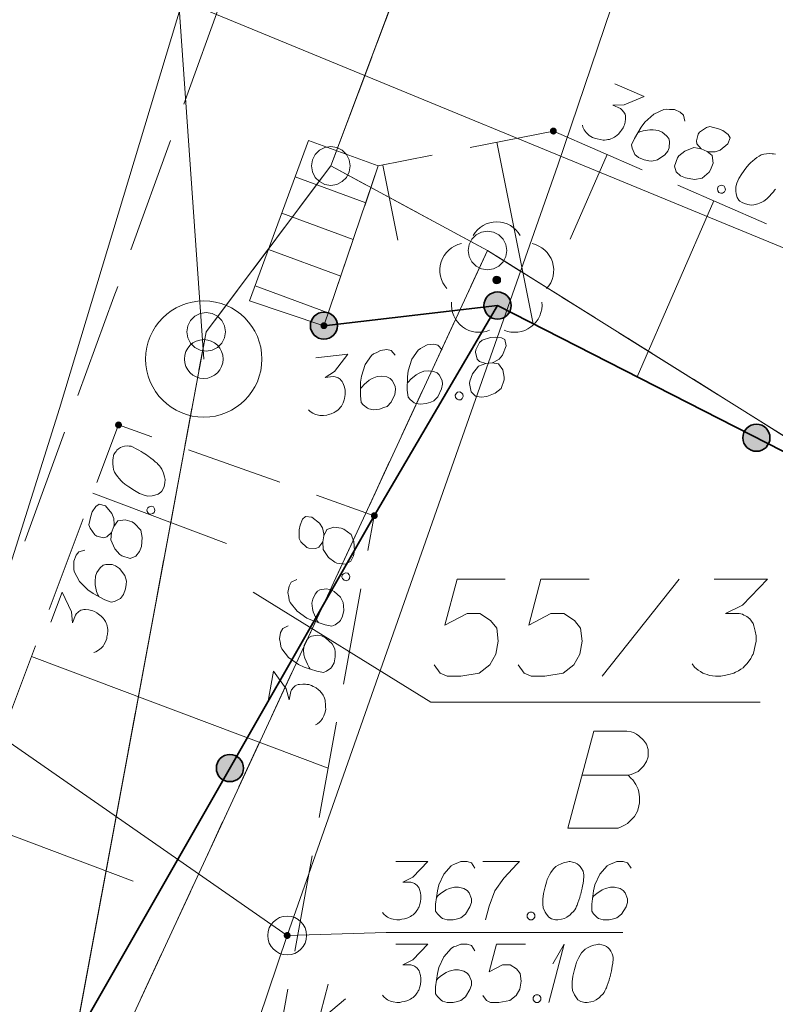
# Model space of a CAD drawing. Header units: metres. Extents: x 5554594 to 5556205, y 5636132 to 5636668.
# Tile 74 of 168: x 5555321 to 5555331, y 5636303 to 5636316. Entities that reach past the tile are written whole.
import ezdxf

# ---------------------------------------------------------------- set-up
doc = ezdxf.new("R2010")
doc.units = ezdxf.units.M
doc.header["$MEASUREMENT"] = 0
doc.header["$XCLIPFRAME"] = 0
for name, pattern in [('L_0_05', [1.75, 1.25, -0.5]), ('L_0_06', [2, 1.5, -0.5]), ('PRZER1-1', [2, 1, -1]), ('PRZER3-1', [4, 3, -1])]:
    doc.linetypes.add(name, pattern=pattern)
for name, color, linetype, lineweight in [('#digitalizacja', 7, 'Continuous', 18), ('#RASTER', 7, 'Continuous', 18), ('#skartowane', 7, 'Continuous', 18)]:
    doc.layers.add(name, color=color, linetype=linetype, lineweight=lineweight)
for name, color, linetype, lineweight, true_color in [('GEPPGD', 96, 'Continuous', 18, 0x008000), ('GESDZI', 18, 'Continuous', 18, 0x0a0909), ('GESDZI_O', 18, 'Continuous', 18, 0x0a0909), ('GESKKL', 96, 'PRZER3-1', 18, 0x008000), ('GESUZY', 96, 'PRZER1-1', 18, 0x008000), ('GESUZY_O', 96, 'PRZER1-1', 18, 0x008000)]:
    doc.layers.add(name, color=color, linetype=linetype, lineweight=lineweight, true_color=true_color)
picture_1 = doc.add_image_def('image1.tif', size_in_pixel=(18897, 11811))

# ---------------------------------------------------------------- blocks, each defined once
blk = doc.blocks.new('EPPGS')
at = {"color": 0, "flags": 128}
blk.add_lwpolyline([(0.5, 0), (0.475528, -0.154508), (0.404508, -0.293893), (0.293893, -0.404508), (0.154508, -0.475528), (0, -0.5), (-0.154508, -0.475528), (-0.293893, -0.404508), (-0.404508, -0.293893), (-0.475528, -0.154508), (-0.5, 0), (-0.475528, 0.154508), (-0.404508, 0.293893), (-0.293893, 0.404508), (-0.154508, 0.475528), (0, 0.5), (0.154508, 0.475528), (0.293893, 0.404508), (0.404508, 0.293893), (0.475528, 0.154508), (0.5, 0)], close=True, dxfattribs=at)
blk = doc.blocks.new('OBOP02_01')
at = {"linetype": 'Continuous', "lineweight": 18}
blk.add_hatch(color=0, dxfattribs=at).paths.add_polyline_path([(0, -0.1, 1), (0, 0.1, 1)])
at = {"color": 0, "linetype": 'Continuous', "lineweight": 18}
blk.add_circle((0, 0), 0.1, dxfattribs=at)
for centre, radius, start, end in [((0, 0.8), 0.7, 29.8459, 150.1541), ((-0.77, 0.25), 0.7, 101.6336, 222.6627), ((0.77, 0.25), 0.7, 317.3373, 78.3664), ((-0.46, -0.64), 0.71, 174.3693, 292.5572), ((0.46, -0.64), 0.71, 247.4428, 5.6307)]:
    blk.add_arc(centre, radius, start, end, dxfattribs=at)
blk = doc.blocks.new('*U1611')
at = {"layer": '#digitalizacja', "color": 36, "linetype": 'ByBlock', "lineweight": 18, "true_color": 0x7d3300}
for q in [(5555328.07, 5636303.513), (5555328.123, 5636304.009)]:
    blk.add_line((5555328.271, 5636304.263), q, dxfattribs=at)
blk = doc.blocks.new('*U1613')
at = {"layer": '#digitalizacja', "color": 36, "linetype": 'ByBlock', "lineweight": 18, "true_color": 0x7d3300}
for p, q in [((5555325.025, 5636302.997), (5555325.226, 5636303.747)), ((5555325.096, 5636303.262), (5555325.45, 5636303.558)), ((5555325.167, 5636303.321), (5555325.32, 5636302.997))]:
    blk.add_line(p, q, dxfattribs=at)

msp = doc.modelspace()

# ---------------------------------------------------------------- hatches: boundary and pattern name
at = {"layer": '#digitalizacja', "linetype": 'Continuous', "lineweight": 18}
h = msp.add_hatch(color=7, dxfattribs=at)
edge = h.paths.add_edge_path()
edge.add_arc((5555324.696, 5636304.376), 0.045, 0, 360)
at = {"layer": '#skartowane', "linetype": 'Continuous', "lineweight": 18}
h = msp.add_hatch(color=7, dxfattribs=at)
edge = h.paths.add_edge_path()
edge.add_arc((5555328.13, 5636314.75), 0.045, 0, 360)
at = {"layer": '#skartowane', "linetype": 'Continuous', "lineweight": 35}
h = msp.add_hatch(color=7, dxfattribs=at)
edge = h.paths.add_edge_path()
edge.add_arc((5555327.41, 5636312.5), 0.175, 0, 360)
h = msp.add_hatch(color=7, dxfattribs=at)
edge = h.paths.add_edge_path()
edge.add_arc((5555325.17, 5636312.24), 0.175, 0, 360)
at = {"layer": '#skartowane', "linetype": 'Continuous', "lineweight": 18}
h = msp.add_hatch(color=7, dxfattribs=at)
edge = h.paths.add_edge_path()
edge.add_arc((5555325.17, 5636312.24), 0.045, 0, 360)
h = msp.add_hatch(color=7, dxfattribs=at)
edge = h.paths.add_edge_path()
edge.add_arc((5555322.52, 5636310.96), 0.045, 0, 360)
at = {"layer": '#skartowane', "linetype": 'Continuous', "lineweight": 35}
h = msp.add_hatch(color=7, dxfattribs=at)
edge = h.paths.add_edge_path()
edge.add_arc((5555330.75, 5636310.795), 0.175, 0, 360)
at = {"layer": '#skartowane', "linetype": 'Continuous', "lineweight": 18}
h = msp.add_hatch(color=7, dxfattribs=at)
edge = h.paths.add_edge_path()
edge.add_arc((5555325.82, 5636309.79), 0.045, 0, 360)
at = {"layer": '#skartowane', "linetype": 'Continuous', "lineweight": 35}
h = msp.add_hatch(color=7, dxfattribs=at)
edge = h.paths.add_edge_path()
edge.add_arc((5555323.957, 5636306.535), 0.175, 0, 360)

# ---------------------------------------------------------------- linework, layer by layer
at = {"layer": '#digitalizacja', "color": 5, "linetype": 'Continuous', "lineweight": 18}
msp.add_line((5555321.524, 5636341.591), (5555323.62, 5636311.81), dxfattribs=at)
at = {"layer": '#digitalizacja', "color": 36, "linetype": 'Continuous', "lineweight": 18, "true_color": 0x7d3300}
for p, q in [((5555318.732, 5636318.334), (5555362.747, 5636300.216)), ((5555324.696, 5636304.376), (5555307.966, 5636316.008))]:
    msp.add_line(p, q, dxfattribs=at)
at = {"layer": '#digitalizacja', "color": 5, "linetype": 'Continuous', "lineweight": 18, "flags": 128}
msp.add_lwpolyline([(5555339.77, 5636363.092), (5555337.162, 5636356.758), (5555333.91, 5636346.86), (5555332.141, 5636340.262), (5555329.659, 5636333.256), (5555325.007, 5636321.927), (5555321.758, 5636311.173), (5555318.74, 5636301.601), (5555313.524, 5636290.896), (5555310.011, 5636284.703), (5555306.61, 5636278.7), (5555301.965, 5636267.989), (5555298.98, 5636260.79), (5555296.225, 5636254.68), (5555295.748, 5636253.835)], dxfattribs=at)
at = {"layer": '#digitalizacja', "color": 36, "linetype": 'Continuous', "lineweight": 18, "true_color": 0x7d3300, "flags": 128}
for points in [[(5555339.4, 5636347.376), (5555328.186, 5636314.312), (5555324.696, 5636304.376)], [(5555326.098, 5636305.329), (5555326.511, 5636305.329), (5555326.316, 5636305.128), (5555326.186, 5636305.063), (5555326.292, 5636305.063), (5555326.316, 5636305.057), (5555326.328, 5636305.051), (5555326.34, 5636305.045), (5555326.351, 5636305.04), (5555326.375, 5636305.022), (5555326.387, 5636305.004), (5555326.399, 5636304.986), (5555326.405, 5636304.969), (5555326.416, 5636304.927), (5555326.422, 5636304.892), (5555326.422, 5636304.874), (5555326.422, 5636304.851), (5555326.416, 5636304.815), (5555326.411, 5636304.792), (5555326.405, 5636304.768), (5555326.399, 5636304.75), (5555326.393, 5636304.738), (5555326.387, 5636304.727), (5555326.381, 5636304.715), (5555326.369, 5636304.697), (5555326.351, 5636304.673), (5555326.334, 5636304.656), (5555326.322, 5636304.644), (5555326.304, 5636304.632), (5555326.287, 5636304.62), (5555326.263, 5636304.608), (5555326.251, 5636304.603), (5555326.21, 5636304.591), (5555326.174, 5636304.585), (5555326.151, 5636304.579), (5555326.109, 5636304.579), (5555326.062, 5636304.585), (5555326.044, 5636304.591), (5555326.027, 5636304.597), (5555326.009, 5636304.603), (5555325.991, 5636304.614), (5555325.974, 5636304.626), (5555325.944, 5636304.65), (5555325.926, 5636304.673)], [(5555327.119, 5636305.246), (5555327.072, 5636305.311), (5555327.019, 5636305.329), (5555326.936, 5636305.329), (5555326.877, 5636305.305), (5555326.842, 5636305.293), (5555326.812, 5636305.276), (5555326.718, 5636305.169), (5555326.653, 5636305.028), (5555326.635, 5636304.951), (5555326.611, 5636304.78), (5555326.611, 5636304.691), (5555326.635, 5636304.656), (5555326.682, 5636304.608), (5555326.7, 5636304.597), (5555326.759, 5636304.579), (5555326.836, 5636304.579), (5555326.895, 5636304.591), (5555326.936, 5636304.603), (5555326.995, 5636304.65), (5555327.054, 5636304.744), (5555327.072, 5636304.803), (5555327.072, 5636304.851), (5555327.042, 5636304.927), (5555327.019, 5636304.957), (5555326.977, 5636304.98), (5555326.907, 5636304.998), (5555326.853, 5636304.998), (5555326.788, 5636304.98), (5555326.747, 5636304.963), (5555326.676, 5636304.916), (5555326.641, 5636304.886), (5555326.623, 5636304.868)], [(5555327.219, 5636305.329), (5555327.692, 5636305.329), (5555327.662, 5636305.299), (5555327.491, 5636305.116), (5555327.373, 5636304.951), (5555327.302, 5636304.756), (5555327.255, 5636304.579)], [(5555328.347, 5636305.329), (5555328.335, 5636305.329), (5555328.3, 5636305.323), (5555328.276, 5636305.317), (5555328.259, 5636305.311), (5555328.229, 5636305.299), (5555328.194, 5636305.282), (5555328.164, 5636305.264), (5555328.135, 5636305.24), (5555328.117, 5636305.217), (5555328.099, 5636305.187), (5555328.082, 5636305.158), (5555328.064, 5636305.122), (5555328.052, 5636305.099), (5555328.04, 5636305.063), (5555328.023, 5636305.004), (5555328.005, 5636304.916), (5555327.993, 5636304.845), (5555327.993, 5636304.78), (5555327.999, 5636304.732), (5555328.023, 5636304.679), (5555328.04, 5636304.65), (5555328.07, 5636304.614), (5555328.105, 5636304.591), (5555328.123, 5636304.585), (5555328.158, 5636304.579), (5555328.188, 5636304.579), (5555328.235, 5636304.585), (5555328.276, 5636304.597), (5555328.306, 5636304.614), (5555328.347, 5636304.644), (5555328.365, 5636304.662), (5555328.389, 5636304.685), (5555328.406, 5636304.709), (5555328.418, 5636304.727), (5555328.43, 5636304.756), (5555328.436, 5636304.768), (5555328.448, 5636304.797), (5555328.46, 5636304.833), (5555328.471, 5636304.868), (5555328.477, 5636304.892), (5555328.483, 5636304.91), (5555328.489, 5636304.933), (5555328.501, 5636304.986), (5555328.507, 5636305.016), (5555328.513, 5636305.045), (5555328.519, 5636305.087), (5555328.524, 5636305.14), (5555328.524, 5636305.158), (5555328.519, 5636305.181), (5555328.513, 5636305.205), (5555328.495, 5636305.24), (5555328.477, 5636305.264), (5555328.46, 5636305.282), (5555328.436, 5636305.299), (5555328.412, 5636305.311), (5555328.395, 5636305.317), (5555328.377, 5636305.323), (5555328.347, 5636305.329)], [(5555329.133, 5636305.246), (5555329.085, 5636305.311), (5555329.032, 5636305.329), (5555328.95, 5636305.329), (5555328.891, 5636305.305), (5555328.855, 5636305.293), (5555328.826, 5636305.276), (5555328.731, 5636305.169), (5555328.666, 5636305.028), (5555328.648, 5636304.951), (5555328.625, 5636304.78), (5555328.625, 5636304.691), (5555328.648, 5636304.656), (5555328.696, 5636304.608), (5555328.713, 5636304.597), (5555328.772, 5636304.579), (5555328.849, 5636304.579), (5555328.908, 5636304.591), (5555328.95, 5636304.603), (5555329.009, 5636304.65), (5555329.068, 5636304.744), (5555329.085, 5636304.803), (5555329.085, 5636304.851), (5555329.056, 5636304.927), (5555329.032, 5636304.957), (5555328.991, 5636304.98), (5555328.92, 5636304.998), (5555328.867, 5636304.998), (5555328.802, 5636304.98), (5555328.761, 5636304.963), (5555328.69, 5636304.916), (5555328.654, 5636304.886), (5555328.637, 5636304.868)], [(5555327.828, 5636304.679), (5555327.857, 5636304.679), (5555327.875, 5636304.668), (5555327.893, 5636304.644), (5555327.893, 5636304.614), (5555327.875, 5636304.591), (5555327.857, 5636304.579), (5555327.828, 5636304.579), (5555327.81, 5636304.591), (5555327.792, 5636304.614), (5555327.792, 5636304.644), (5555327.81, 5636304.668), (5555327.828, 5636304.679)], [(5555324.696, 5636304.376), (5555322.247, 5636297.126), (5555318.025, 5636284.627)], [(5555326.098, 5636304.263), (5555326.511, 5636304.263), (5555326.316, 5636304.062), (5555326.186, 5636303.997), (5555326.292, 5636303.997), (5555326.316, 5636303.991), (5555326.328, 5636303.985), (5555326.34, 5636303.979), (5555326.351, 5636303.974), (5555326.375, 5636303.956), (5555326.387, 5636303.938), (5555326.399, 5636303.92), (5555326.405, 5636303.903), (5555326.416, 5636303.861), (5555326.422, 5636303.826), (5555326.422, 5636303.808), (5555326.422, 5636303.785), (5555326.416, 5636303.749), (5555326.411, 5636303.726), (5555326.405, 5636303.702), (5555326.399, 5636303.684), (5555326.393, 5636303.672), (5555326.387, 5636303.661), (5555326.381, 5636303.649), (5555326.369, 5636303.631), (5555326.351, 5636303.607), (5555326.334, 5636303.59), (5555326.322, 5636303.578), (5555326.304, 5636303.566), (5555326.287, 5636303.554), (5555326.263, 5636303.543), (5555326.251, 5636303.537), (5555326.21, 5636303.525), (5555326.174, 5636303.519), (5555326.151, 5636303.513), (5555326.109, 5636303.513), (5555326.062, 5636303.519), (5555326.044, 5636303.525), (5555326.027, 5636303.531), (5555326.009, 5636303.537), (5555325.991, 5636303.548), (5555325.974, 5636303.56), (5555325.944, 5636303.584), (5555325.926, 5636303.607)], [(5555327.119, 5636304.18), (5555327.072, 5636304.245), (5555327.019, 5636304.263), (5555326.936, 5636304.263), (5555326.877, 5636304.239), (5555326.842, 5636304.228), (5555326.812, 5636304.21), (5555326.718, 5636304.103), (5555326.653, 5636303.962), (5555326.635, 5636303.885), (5555326.611, 5636303.714), (5555326.611, 5636303.625), (5555326.635, 5636303.59), (5555326.682, 5636303.543), (5555326.7, 5636303.531), (5555326.759, 5636303.513), (5555326.836, 5636303.513), (5555326.895, 5636303.525), (5555326.936, 5636303.537), (5555326.995, 5636303.584), (5555327.054, 5636303.678), (5555327.072, 5636303.737), (5555327.072, 5636303.785), (5555327.042, 5636303.861), (5555327.019, 5636303.891), (5555326.977, 5636303.914), (5555326.907, 5636303.932), (5555326.853, 5636303.932), (5555326.788, 5636303.914), (5555326.747, 5636303.897), (5555326.676, 5636303.85), (5555326.641, 5636303.82), (5555326.623, 5636303.802)], [(5555327.769, 5636304.263), (5555327.397, 5636304.263), (5555327.302, 5636303.909), (5555327.473, 5636303.997), (5555327.574, 5636303.997), (5555327.656, 5636303.944), (5555327.704, 5636303.885), (5555327.716, 5636303.785), (5555327.698, 5636303.684), (5555327.651, 5636303.602), (5555327.568, 5636303.537), (5555327.426, 5636303.513), (5555327.32, 5636303.513), (5555327.267, 5636303.537), (5555327.219, 5636303.602)], [(5555328.725, 5636304.263), (5555328.713, 5636304.263), (5555328.678, 5636304.257), (5555328.654, 5636304.251), (5555328.637, 5636304.245), (5555328.607, 5636304.233), (5555328.572, 5636304.216), (5555328.542, 5636304.198), (5555328.513, 5636304.174), (5555328.495, 5636304.151), (5555328.477, 5636304.121), (5555328.46, 5636304.092), (5555328.442, 5636304.056), (5555328.43, 5636304.033), (5555328.418, 5636303.997), (5555328.401, 5636303.938), (5555328.383, 5636303.85), (5555328.371, 5636303.779), (5555328.371, 5636303.714), (5555328.377, 5636303.666), (5555328.401, 5636303.613), (5555328.418, 5636303.584), (5555328.448, 5636303.548), (5555328.483, 5636303.525), (5555328.501, 5636303.519), (5555328.536, 5636303.513), (5555328.566, 5636303.513), (5555328.613, 5636303.519), (5555328.654, 5636303.531), (5555328.684, 5636303.548), (5555328.725, 5636303.578), (5555328.743, 5636303.596), (5555328.767, 5636303.619), (5555328.784, 5636303.643), (5555328.796, 5636303.661), (5555328.808, 5636303.69), (5555328.814, 5636303.702), (5555328.826, 5636303.731), (5555328.837, 5636303.767), (5555328.849, 5636303.802), (5555328.855, 5636303.826), (5555328.861, 5636303.844), (5555328.867, 5636303.867), (5555328.879, 5636303.92), (5555328.885, 5636303.95), (5555328.891, 5636303.979), (5555328.897, 5636304.021), (5555328.902, 5636304.074), (5555328.902, 5636304.092), (5555328.897, 5636304.115), (5555328.891, 5636304.139), (5555328.873, 5636304.174), (5555328.855, 5636304.198), (5555328.837, 5636304.216), (5555328.814, 5636304.233), (5555328.79, 5636304.245), (5555328.772, 5636304.251), (5555328.755, 5636304.257), (5555328.725, 5636304.263)], [(5555327.904, 5636303.613), (5555327.934, 5636303.613), (5555327.952, 5636303.602), (5555327.969, 5636303.578), (5555327.969, 5636303.548), (5555327.952, 5636303.525), (5555327.934, 5636303.513), (5555327.904, 5636303.513), (5555327.887, 5636303.525), (5555327.869, 5636303.548), (5555327.869, 5636303.578), (5555327.887, 5636303.602), (5555327.904, 5636303.613)]]:
    msp.add_lwpolyline(points, dxfattribs=at)
at = {"layer": '#digitalizacja', "color": 7, "linetype": 'Continuous', "lineweight": 18, "flags": 128}
msp.add_lwpolyline([(5555329.026, 5636304.414), (5555325.971, 5636304.414), (5555324.696, 5636304.376)], dxfattribs=at)
at = {"layer": '#digitalizacja', "color": 36, "linetype": 'Continuous', "lineweight": 18, "true_color": 0x7d3300}
msp.add_circle((5555324.696, 5636304.376), 0.25, dxfattribs=at)
at = {"layer": '#skartowane', "color": 7, "linetype": 'Continuous', "lineweight": 18}
for p, q in [((5555324.97, 5636314.63), (5555325.87, 5636314.3)), ((5555324.798, 5636314.161), (5555325.709, 5636313.826)), ((5555324.625, 5636313.691), (5555325.548, 5636313.353)), ((5555324.453, 5636313.222), (5555325.387, 5636312.879)), ((5555324.281, 5636312.753), (5555325.226, 5636312.406))]:
    msp.add_line(p, q, dxfattribs=at)
at = {"layer": '#skartowane', "color": 7, "linetype": 'Continuous', "lineweight": 35}
msp.add_line((5555327.41, 5636312.5), (5555344.88, 5636303.58), dxfattribs=at)
at = {"layer": '#skartowane', "color": 7, "linetype": 'L_0_06', "lineweight": 18, "flags": 128}
msp.add_lwpolyline([(5555466.73, 5636461.06), (5555459.42, 5636465.04), (5555457.02, 5636465.41), (5555452.63, 5636465.61), (5555446.85, 5636465.37), (5555441.62, 5636464.51), (5555435.7, 5636462.77), (5555429.61, 5636460.27), (5555423.1, 5636457.3), (5555417.2, 5636453.95), (5555413.63, 5636451.67), (5555409.04, 5636447.68), (5555404.73, 5636443.33), (5555401.32, 5636439.67), (5555382.13, 5636416.99), (5555377.75, 5636411.8), (5555368.65, 5636401.73), (5555358.12, 5636389.68), (5555351.83, 5636382.05), (5555348.89, 5636378.21), (5555346.63, 5636374.93), (5555343.77, 5636370.29), (5555340.53, 5636363.52), (5555337.7, 5636355.88), (5555335.13, 5636347.53), (5555332.44, 5636339.45), (5555328.49, 5636328.74), (5555326.7, 5636324.3), (5555322.46, 5636312.61), (5555317.05, 5636297.8), (5555313.91, 5636289.91), (5555311.07, 5636291.5), (5555314.46, 5636298.64), (5555320.4, 5636315), (5555321.1, 5636318.34), (5555320.31, 5636318.97), (5555318.92, 5636319.26), (5555318.24, 5636323.4), (5555317.55, 5636325.21), (5555315.06, 5636326.83), (5555316.44, 5636329.16), (5555319.62, 5636328.9), (5555323.95, 5636328.36), (5555325.47, 5636329.83), (5555326.77, 5636332.37), (5555329.72, 5636340.51), (5555332.43, 5636348.61), (5555334.87, 5636356.71), (5555337.79, 5636364.47), (5555340.99, 5636371.16), (5555344.19, 5636376.65), (5555346.4, 5636379.74), (5555349.41, 5636383.74), (5555355.85, 5636391.61), (5555363.7, 5636400.4), (5555366.42, 5636403.59), (5555375.75, 5636414.19), (5555378.31, 5636418.36), (5555373.52, 5636420.79), (5555376.43, 5636424.38), (5555377.28, 5636425.23), (5555380.03, 5636423.16), (5555380.65, 5636423.75), (5555382.52, 5636422.14), (5555399.27, 5636441.57), (5555402.64, 5636445.3), (5555406.76, 5636449.37), (5555411.7, 5636453.77), (5555415.38, 5636456.22), (5555420.94, 5636459.52), (5555420.73, 5636460.05), (5555422.54, 5636460.95), (5555422.89, 5636460.42), (5555428.37, 5636462.98), (5555434.53, 5636465.46), (5555440.65, 5636467.74), (5555449.09, 5636469.87), (5555449.84, 5636470.61), (5555452.54, 5636472.11), (5555453.14, 5636471.36), (5555454.76, 5636472.78), (5555456.32, 5636474.81), (5555457.67, 5636477.44), (5555459.8, 5636481.39), (5555462.71, 5636485.66), (5555464.78, 5636483.78), (5555461.58, 5636479.17), (5555460.92, 5636476.08), (5555461.24, 5636473.64), (5555465.24, 5636467.56), (5555467.69, 5636464.02), (5555466.73, 5636461.06)], close=True, dxfattribs=at)
at = {"layer": '#skartowane', "color": 7, "linetype": 'Continuous', "lineweight": 18, "flags": 128}
for points in [[(5555328.924, 5636315.361), (5555329.303, 5636315.196), (5555329.044, 5636315.09), (5555328.899, 5636315.082), (5555328.996, 5636315.039), (5555329.015, 5636315.025), (5555329.024, 5636315.014), (5555329.032, 5636315.004), (5555329.041, 5636314.994), (5555329.055, 5636314.969), (5555329.059, 5636314.948), (5555329.063, 5636314.927), (5555329.061, 5636314.908), (5555329.056, 5636314.865), (5555329.047, 5636314.831), (5555329.04, 5636314.814), (5555329.03, 5636314.793), (5555329.011, 5636314.762), (5555328.996, 5636314.743), (5555328.981, 5636314.724), (5555328.969, 5636314.71), (5555328.958, 5636314.702), (5555328.948, 5636314.693), (5555328.938, 5636314.685), (5555328.92, 5636314.673), (5555328.895, 5636314.659), (5555328.871, 5636314.649), (5555328.856, 5636314.643), (5555328.835, 5636314.64), (5555328.814, 5636314.636), (5555328.788, 5636314.634), (5555328.774, 5636314.634), (5555328.732, 5636314.639), (5555328.697, 5636314.648), (5555328.673, 5636314.652), (5555328.635, 5636314.669), (5555328.594, 5636314.693), (5555328.58, 5636314.705), (5555328.566, 5636314.718), (5555328.552, 5636314.73), (5555328.541, 5636314.748), (5555328.529, 5636314.766), (5555328.512, 5636314.8), (5555328.505, 5636314.828)], [(5555329.827, 5636314.877), (5555329.81, 5636314.956), (5555329.768, 5636314.993), (5555329.692, 5636315.026), (5555329.629, 5636315.028), (5555329.592, 5636315.031), (5555329.557, 5636315.027), (5555329.428, 5636314.967), (5555329.312, 5636314.863), (5555329.265, 5636314.8), (5555329.175, 5636314.652), (5555329.14, 5636314.571), (5555329.147, 5636314.529), (5555329.172, 5636314.467), (5555329.183, 5636314.449), (5555329.23, 5636314.409), (5555329.301, 5636314.379), (5555329.36, 5636314.366), (5555329.402, 5636314.36), (5555329.475, 5636314.38), (5555329.567, 5636314.443), (5555329.607, 5636314.49), (5555329.626, 5636314.533), (5555329.629, 5636314.615), (5555329.62, 5636314.652), (5555329.591, 5636314.69), (5555329.533, 5636314.735), (5555329.485, 5636314.756), (5555329.418, 5636314.766), (5555329.373, 5636314.766), (5555329.289, 5636314.751), (5555329.245, 5636314.738), (5555329.221, 5636314.729)], [(5555330.039, 5636314.521), (5555330.115, 5636314.488), (5555330.139, 5636314.484), (5555330.216, 5636314.483), (5555330.283, 5636314.505), (5555330.382, 5636314.584), (5555330.41, 5636314.662), (5555330.384, 5636314.706), (5555330.315, 5636314.755), (5555330.261, 5636314.779), (5555330.151, 5636314.807), (5555330.107, 5636314.794), (5555330.017, 5636314.736), (5555330, 5636314.712), (5555329.975, 5636314.626), (5555329.983, 5636314.584), (5555330.039, 5636314.521), (5555329.943, 5636314.537), (5555329.826, 5636314.491), (5555329.748, 5636314.429), (5555329.731, 5636314.404), (5555329.691, 5636314.299), (5555329.716, 5636314.223), (5555329.772, 5636314.173), (5555329.837, 5636314.145), (5555329.951, 5636314.127), (5555330.048, 5636314.143), (5555330.14, 5636314.219), (5555330.159, 5636314.249), (5555330.191, 5636314.338), (5555330.181, 5636314.433), (5555330.115, 5636314.488)], [(5555327.402, 5636314.605), (5555327.868, 5636312.266)], [(5555328.825, 5636314.447), (5555328.349, 5636313.355)], [(5555330.995, 5636314.452), (5555330.971, 5636314.457), (5555330.952, 5636314.458), (5555330.92, 5636314.459), (5555330.881, 5636314.457), (5555330.847, 5636314.453), (5555330.81, 5636314.443), (5555330.784, 5636314.428), (5555330.756, 5636314.408), (5555330.728, 5636314.388), (5555330.698, 5636314.363), (5555330.678, 5636314.346), (5555330.653, 5636314.318), (5555330.613, 5636314.271), (5555330.561, 5636314.197), (5555330.522, 5636314.137), (5555330.496, 5636314.077), (5555330.483, 5636314.031), (5555330.483, 5636313.973), (5555330.488, 5636313.939), (5555330.501, 5636313.895), (5555330.524, 5636313.859), (5555330.538, 5636313.846), (5555330.568, 5636313.827), (5555330.595, 5636313.815), (5555330.64, 5636313.802), (5555330.683, 5636313.796), (5555330.717, 5636313.8), (5555330.767, 5636313.811), (5555330.79, 5636313.82), (5555330.821, 5636313.832), (5555330.847, 5636313.847), (5555330.865, 5636313.859), (5555330.887, 5636313.881), (5555330.898, 5636313.889), (5555330.92, 5636313.912), (5555330.945, 5636313.939), (5555330.97, 5636313.967), (5555330.985, 5636313.987), (5555330.997, 5636314)], [(5555325.931, 5636314.312), (5555326.124, 5636313.343)], [(5555330.305, 5636314.051), (5555330.332, 5636314.039), (5555330.343, 5636314.021), (5555330.35, 5636313.993), (5555330.338, 5636313.965), (5555330.312, 5636313.951), (5555330.292, 5636313.947), (5555330.264, 5636313.959), (5555330.253, 5636313.977), (5555330.246, 5636314.006), (5555330.258, 5636314.033), (5555330.284, 5636314.047), (5555330.305, 5636314.051)], [(5555330.2, 5636313.849), (5555329.212, 5636311.58)], [(5555327.257, 5636311.752), (5555327.339, 5636311.761), (5555327.362, 5636311.77), (5555327.429, 5636311.807), (5555327.476, 5636311.86), (5555327.522, 5636311.979), (5555327.506, 5636312.06), (5555327.462, 5636312.085), (5555327.378, 5636312.093), (5555327.319, 5636312.086), (5555327.21, 5636312.055), (5555327.178, 5636312.022), (5555327.13, 5636311.927), (5555327.127, 5636311.897), (5555327.149, 5636311.81), (5555327.177, 5636311.778), (5555327.257, 5636311.752), (5555327.166, 5636311.717), (5555327.088, 5636311.619), (5555327.051, 5636311.526), (5555327.049, 5636311.496), (5555327.068, 5636311.385), (5555327.127, 5636311.332), (5555327.2, 5636311.317), (5555327.271, 5636311.325), (5555327.379, 5636311.368), (5555327.455, 5636311.43), (5555327.495, 5636311.542), (5555327.497, 5636311.577), (5555327.48, 5636311.671), (5555327.424, 5636311.747), (5555327.339, 5636311.761)], [(5555326.091, 5636311.86), (5555326.037, 5636311.919), (5555325.982, 5636311.931), (5555325.9, 5636311.921), (5555325.844, 5636311.891), (5555325.81, 5636311.875), (5555325.783, 5636311.854), (5555325.701, 5636311.738), (5555325.653, 5636311.589), (5555325.644, 5636311.511), (5555325.64, 5636311.338), (5555325.651, 5636311.25), (5555325.678, 5636311.218), (5555325.731, 5636311.176), (5555325.75, 5636311.167), (5555325.81, 5636311.156), (5555325.886, 5636311.165), (5555325.944, 5636311.183), (5555325.984, 5636311.2), (5555326.037, 5636311.253), (5555326.084, 5636311.354), (5555326.095, 5636311.415), (5555326.09, 5636311.462), (5555326.052, 5636311.535), (5555326.025, 5636311.561), (5555325.981, 5636311.58), (5555325.909, 5636311.589), (5555325.856, 5636311.583), (5555325.793, 5636311.558), (5555325.754, 5636311.536), (5555325.689, 5636311.481), (5555325.658, 5636311.447), (5555325.642, 5636311.428)], [(5555326.695, 5636311.93), (5555326.641, 5636311.989), (5555326.586, 5636312.001), (5555326.504, 5636311.991), (5555326.448, 5636311.961), (5555326.414, 5636311.945), (5555326.387, 5636311.924), (5555326.305, 5636311.808), (5555326.257, 5636311.659), (5555326.248, 5636311.581), (5555326.245, 5636311.408), (5555326.255, 5636311.32), (5555326.282, 5636311.288), (5555326.335, 5636311.246), (5555326.354, 5636311.237), (5555326.414, 5636311.226), (5555326.491, 5636311.235), (5555326.548, 5636311.253), (5555326.588, 5636311.27), (5555326.641, 5636311.323), (5555326.689, 5636311.424), (5555326.699, 5636311.485), (5555326.694, 5636311.532), (5555326.656, 5636311.605), (5555326.629, 5636311.631), (5555326.585, 5636311.65), (5555326.513, 5636311.659), (5555326.46, 5636311.653), (5555326.397, 5636311.628), (5555326.358, 5636311.606), (5555326.293, 5636311.551), (5555326.262, 5636311.517), (5555326.246, 5636311.498)], [(5555325.067, 5636311.824), (5555325.477, 5636311.872), (5555325.307, 5636311.65), (5555325.185, 5636311.571), (5555325.291, 5636311.583), (5555325.315, 5636311.58), (5555325.328, 5636311.575), (5555325.34, 5636311.571), (5555325.352, 5636311.566), (5555325.378, 5636311.551), (5555325.392, 5636311.535), (5555325.405, 5636311.519), (5555325.413, 5636311.502), (5555325.43, 5636311.462), (5555325.44, 5636311.428), (5555325.442, 5636311.41), (5555325.445, 5636311.387), (5555325.443, 5636311.351), (5555325.44, 5636311.327), (5555325.437, 5636311.303), (5555325.433, 5636311.284), (5555325.428, 5636311.272), (5555325.424, 5636311.259), (5555325.419, 5636311.247), (5555325.41, 5636311.228), (5555325.395, 5636311.203), (5555325.379, 5636311.183), (5555325.369, 5636311.17), (5555325.352, 5636311.156), (5555325.336, 5636311.142), (5555325.314, 5636311.128), (5555325.303, 5636311.121), (5555325.263, 5636311.104), (5555325.229, 5636311.094), (5555325.206, 5636311.086), (5555325.165, 5636311.081), (5555325.117, 5636311.081), (5555325.099, 5636311.085), (5555325.081, 5636311.089), (5555325.063, 5636311.093), (5555325.044, 5636311.102), (5555325.025, 5636311.112), (5555324.993, 5636311.132), (5555324.972, 5636311.154)], [(5555326.895, 5636311.383), (5555326.925, 5636311.386), (5555326.944, 5636311.376), (5555326.964, 5636311.355), (5555326.968, 5636311.326), (5555326.953, 5636311.3), (5555326.936, 5636311.286), (5555326.907, 5636311.283), (5555326.888, 5636311.293), (5555326.868, 5636311.314), (5555326.864, 5636311.343), (5555326.879, 5636311.369), (5555326.895, 5636311.383)], [(5555322.461, 5636310.579), (5555322.457, 5636310.568), (5555322.45, 5636310.533), (5555322.447, 5636310.509), (5555322.446, 5636310.49), (5555322.447, 5636310.458), (5555322.451, 5636310.419), (5555322.457, 5636310.385), (5555322.469, 5636310.349), (5555322.485, 5636310.324), (5555322.506, 5636310.297), (5555322.528, 5636310.27), (5555322.555, 5636310.241), (5555322.573, 5636310.222), (5555322.602, 5636310.198), (5555322.651, 5636310.161), (5555322.727, 5636310.113), (5555322.789, 5636310.077), (5555322.85, 5636310.054), (5555322.896, 5636310.043), (5555322.955, 5636310.047), (5555322.988, 5636310.053), (5555323.032, 5636310.068), (5555323.067, 5636310.093), (5555323.078, 5636310.107), (5555323.096, 5636310.138), (5555323.107, 5636310.166), (5555323.118, 5636310.212), (5555323.121, 5636310.255), (5555323.115, 5636310.289), (5555323.102, 5636310.338), (5555323.092, 5636310.361), (5555323.078, 5636310.391), (5555323.062, 5636310.416), (5555323.05, 5636310.433), (5555323.026, 5636310.455), (5555323.017, 5636310.465), (5555322.994, 5636310.486), (5555322.965, 5636310.51), (5555322.936, 5636310.533), (5555322.916, 5636310.547), (5555322.901, 5636310.559), (5555322.881, 5636310.573), (5555322.836, 5636310.602), (5555322.81, 5636310.618), (5555322.784, 5636310.634), (5555322.748, 5636310.654), (5555322.7, 5636310.679), (5555322.684, 5636310.685), (5555322.659, 5636310.688), (5555322.635, 5636310.69), (5555322.596, 5636310.686), (5555322.568, 5636310.678), (5555322.545, 5636310.668), (5555322.52, 5636310.652), (5555322.5, 5636310.634), (5555322.489, 5636310.619), (5555322.477, 5636310.605), (5555322.461, 5636310.579)], [(5555322.189, 5636310.079), (5555323.912, 5636309.431)], [(5555322.43, 5636309.575), (5555322.459, 5636309.652), (5555322.462, 5636309.677), (5555322.459, 5636309.753), (5555322.434, 5636309.82), (5555322.35, 5636309.915), (5555322.27, 5636309.938), (5555322.228, 5636309.91), (5555322.182, 5636309.839), (5555322.161, 5636309.783), (5555322.139, 5636309.672), (5555322.154, 5636309.629), (5555322.216, 5636309.542), (5555322.241, 5636309.526), (5555322.328, 5636309.506), (5555322.37, 5636309.516), (5555322.43, 5636309.575), (5555322.419, 5636309.478), (5555322.471, 5636309.364), (5555322.537, 5636309.289), (5555322.562, 5636309.273), (5555322.67, 5636309.239), (5555322.744, 5636309.268), (5555322.791, 5636309.326), (5555322.816, 5636309.392), (5555322.827, 5636309.508), (5555322.807, 5636309.604), (5555322.726, 5636309.691), (5555322.695, 5636309.709), (5555322.604, 5636309.737), (5555322.51, 5636309.722), (5555322.459, 5636309.652)], [(5555322.886, 5636309.864), (5555322.896, 5636309.892), (5555322.914, 5636309.904), (5555322.942, 5636309.912), (5555322.97, 5636309.902), (5555322.985, 5636309.877), (5555322.99, 5636309.856), (5555322.98, 5636309.829), (5555322.963, 5636309.816), (5555322.934, 5636309.808), (5555322.907, 5636309.818), (5555322.891, 5636309.843), (5555322.886, 5636309.864)], [(5555325.154, 5636309.451), (5555325.169, 5636309.532), (5555325.167, 5636309.557), (5555325.151, 5636309.632), (5555325.114, 5636309.693), (5555325.014, 5636309.771), (5555324.932, 5636309.78), (5555324.895, 5636309.744), (5555324.863, 5636309.666), (5555324.852, 5636309.608), (5555324.85, 5636309.495), (5555324.872, 5636309.454), (5555324.949, 5636309.38), (5555324.977, 5636309.369), (5555325.066, 5636309.365), (5555325.105, 5636309.382), (5555325.154, 5636309.451), (5555325.16, 5636309.354), (5555325.231, 5636309.251), (5555325.31, 5636309.189), (5555325.338, 5636309.177), (5555325.45, 5636309.163), (5555325.517, 5636309.205), (5555325.553, 5636309.27), (5555325.566, 5636309.34), (5555325.557, 5636309.456), (5555325.52, 5636309.547), (5555325.425, 5636309.618), (5555325.391, 5636309.63), (5555325.297, 5636309.641), (5555325.207, 5636309.61), (5555325.169, 5636309.532)], [(5555322.085, 5636309.345), (5555322.008, 5636309.324), (5555321.972, 5636309.281), (5555321.943, 5636309.203), (5555321.944, 5636309.14), (5555321.943, 5636309.102), (5555321.949, 5636309.068), (5555322.015, 5636308.943), (5555322.125, 5636308.832), (5555322.191, 5636308.788), (5555322.343, 5636308.706), (5555322.426, 5636308.675), (5555322.467, 5636308.684), (5555322.528, 5636308.712), (5555322.545, 5636308.724), (5555322.583, 5636308.773), (5555322.61, 5636308.845), (5555322.619, 5636308.904), (5555322.623, 5636308.947), (5555322.6, 5636309.019), (5555322.532, 5636309.108), (5555322.483, 5636309.145), (5555322.439, 5636309.162), (5555322.356, 5636309.161), (5555322.32, 5636309.15), (5555322.284, 5636309.119), (5555322.242, 5636309.059), (5555322.223, 5636309.009), (5555322.217, 5636308.942), (5555322.219, 5636308.897), (5555322.238, 5636308.814), (5555322.254, 5636308.771), (5555322.264, 5636308.748)], [(5555325.401, 5636308.998), (5555325.407, 5636309.027), (5555325.421, 5636309.042), (5555325.448, 5636309.055), (5555325.477, 5636309.05), (5555325.497, 5636309.028), (5555325.505, 5636309.009), (5555325.5, 5636308.98), (5555325.485, 5636308.964), (5555325.459, 5636308.951), (5555325.43, 5636308.957), (5555325.41, 5636308.978), (5555325.401, 5636308.998)], [(5555324.819, 5636308.966), (5555324.747, 5636308.931), (5555324.72, 5636308.882), (5555324.705, 5636308.801), (5555324.718, 5636308.738), (5555324.723, 5636308.701), (5555324.735, 5636308.669), (5555324.823, 5636308.557), (5555324.951, 5636308.468), (5555325.023, 5636308.437), (5555325.187, 5636308.383), (5555325.274, 5636308.367), (5555325.313, 5636308.384), (5555325.368, 5636308.422), (5555325.383, 5636308.437), (5555325.411, 5636308.492), (5555325.425, 5636308.567), (5555325.424, 5636308.628), (5555325.42, 5636308.67), (5555325.384, 5636308.737), (5555325.302, 5636308.812), (5555325.247, 5636308.84), (5555325.2, 5636308.848), (5555325.119, 5636308.833), (5555325.086, 5636308.815), (5555325.055, 5636308.779), (5555325.025, 5636308.712), (5555325.016, 5636308.66), (5555325.021, 5636308.593), (5555325.031, 5636308.549), (5555325.065, 5636308.471), (5555325.088, 5636308.431), (5555325.102, 5636308.41)], [(5555321.648, 5636308.418), (5555321.793, 5636308.805), (5555321.913, 5636308.552), (5555321.928, 5636308.408), (5555321.965, 5636308.507), (5555321.979, 5636308.527), (5555321.989, 5636308.536), (5555321.998, 5636308.545), (5555322.008, 5636308.554), (5555322.033, 5636308.57), (5555322.054, 5636308.575), (5555322.074, 5636308.58), (5555322.093, 5636308.579), (5555322.136, 5636308.575), (5555322.171, 5636308.568), (5555322.188, 5636308.562), (5555322.21, 5636308.554), (5555322.241, 5636308.536), (5555322.261, 5636308.522), (5555322.281, 5636308.508), (5555322.295, 5636308.496), (5555322.304, 5636308.487), (5555322.313, 5636308.477), (5555322.322, 5636308.467), (5555322.335, 5636308.45), (5555322.351, 5636308.425), (5555322.361, 5636308.402), (5555322.368, 5636308.387), (5555322.373, 5636308.366), (5555322.378, 5636308.346), (5555322.38, 5636308.319), (5555322.382, 5636308.306), (5555322.378, 5636308.263), (5555322.371, 5636308.228), (5555322.368, 5636308.204), (5555322.354, 5636308.165), (5555322.332, 5636308.123), (5555322.32, 5636308.109), (5555322.308, 5636308.094), (5555322.296, 5636308.08), (5555322.279, 5636308.067), (5555322.262, 5636308.055), (5555322.229, 5636308.036), (5555322.201, 5636308.027)], [(5555324.71, 5636308.368), (5555324.638, 5636308.333), (5555324.611, 5636308.284), (5555324.596, 5636308.202), (5555324.609, 5636308.14), (5555324.614, 5636308.103), (5555324.626, 5636308.071), (5555324.714, 5636307.959), (5555324.841, 5636307.87), (5555324.914, 5636307.838), (5555325.078, 5636307.784), (5555325.165, 5636307.768), (5555325.204, 5636307.785), (5555325.259, 5636307.823), (5555325.274, 5636307.839), (5555325.302, 5636307.894), (5555325.316, 5636307.969), (5555325.315, 5636308.029), (5555325.311, 5636308.072), (5555325.275, 5636308.139), (5555325.192, 5636308.214), (5555325.137, 5636308.242), (5555325.091, 5636308.25), (5555325.01, 5636308.235), (5555324.977, 5636308.217), (5555324.946, 5636308.181), (5555324.916, 5636308.114), (5555324.906, 5636308.062), (5555324.912, 5636307.995), (5555324.922, 5636307.951), (5555324.956, 5636307.873), (5555324.979, 5636307.832), (5555324.993, 5636307.812)], [(5555321.396, 5636307.973), (5555325.226, 5636306.532)], [(5555324.445, 5636307.378), (5555324.52, 5636307.784), (5555324.682, 5636307.556), (5555324.723, 5636307.417), (5555324.742, 5636307.521), (5555324.752, 5636307.544), (5555324.76, 5636307.554), (5555324.768, 5636307.565), (5555324.776, 5636307.575), (5555324.797, 5636307.595), (5555324.817, 5636307.604), (5555324.836, 5636307.612), (5555324.855, 5636307.615), (5555324.898, 5636307.619), (5555324.934, 5636307.619), (5555324.951, 5636307.615), (5555324.974, 5636307.611), (5555325.008, 5636307.599), (5555325.03, 5636307.589), (5555325.053, 5636307.579), (5555325.069, 5636307.57), (5555325.079, 5636307.562), (5555325.09, 5636307.554), (5555325.101, 5636307.546), (5555325.116, 5636307.531), (5555325.136, 5636307.51), (5555325.15, 5636307.489), (5555325.16, 5636307.475), (5555325.168, 5636307.456), (5555325.177, 5636307.436), (5555325.184, 5636307.411), (5555325.188, 5636307.398), (5555325.192, 5636307.355), (5555325.191, 5636307.319), (5555325.193, 5636307.295), (5555325.185, 5636307.255), (5555325.171, 5636307.209), (5555325.162, 5636307.193), (5555325.153, 5636307.176), (5555325.144, 5636307.16), (5555325.129, 5636307.145), (5555325.115, 5636307.129), (5555325.086, 5636307.105), (5555325.06, 5636307.091)], [(5555320.604, 5636305.868), (5555322.709, 5636305.075)]]:
    msp.add_lwpolyline(points, dxfattribs=at)
at = {"layer": '#skartowane', "color": 7, "linetype": 'L_0_05', "lineweight": 18, "flags": 128}
for points in [[(5555328.13, 5636314.75), (5555344.64, 5636307.56), (5555344.88, 5636303.58), (5555327.41, 5636312.5), (5555325.17, 5636312.24), (5555325.87, 5636314.3), (5555328.13, 5636314.75)], [(5555318.78, 5636287.29), (5555326.31, 5636276.24), (5555328.36, 5636270.47), (5555323.25, 5636276.1), (5555316.09, 5636286.35), (5555315.48, 5636288.63), (5555315.35, 5636290.85), (5555317.53, 5636297.7), (5555322.52, 5636310.96), (5555325.82, 5636309.79), (5555323.7, 5636298.17), (5555318.78, 5636287.29)]]:
    msp.add_lwpolyline(points, close=True, dxfattribs=at)
at = {"layer": '#skartowane', "color": 7, "linetype": 'Continuous', "lineweight": 18, "flags": 128}
msp.add_lwpolyline([(5555324.97, 5636314.63), (5555324.21, 5636312.56), (5555325.17, 5636312.24), (5555325.87, 5636314.3), (5555324.97, 5636314.63)], close=True, dxfattribs=at)
at = {"layer": '#skartowane', "color": 7, "linetype": 'Continuous', "lineweight": 35, "flags": 128}
msp.add_lwpolyline([(5555325.17, 5636312.24), (5555327.41, 5636312.5), (5555325.82, 5636309.79), (5555320.8, 5636301.02)], dxfattribs=at)
at = {"layer": '#skartowane', "color": 7, "linetype": 'Continuous', "lineweight": 35}
for centre in [(5555327.41, 5636312.5), (5555325.17, 5636312.24), (5555330.75, 5636310.795), (5555323.957, 5636306.535)]:
    msp.add_circle(centre, 0.175, dxfattribs=at)
at = {"layer": '#skartowane', "color": 7, "linetype": 'Continuous', "lineweight": 18}
for radius in [0.75, 0.25]:
    msp.add_circle((5555323.62, 5636311.81), radius, dxfattribs=at)
at = {"layer": '#skartowane', "color": 96}
msp.add_point((5555327.4, 5636312.83), dxfattribs=at)
at = {"layer": 'GESDZI', "color": 96, "linetype": 'Continuous', "lineweight": 18, "flags": 128}
for points in [[(5555325.26, 5636314.3), (5555342.54, 5636360.36), (5555356.08, 5636382.6), (5555384.32, 5636411.24), (5555401.076, 5636390.282), (5555395.519, 5636378.339), (5555392.657, 5636365.659), (5555388.979, 5636354.029)], [(5555356.08, 5636382.6), (5555342.54, 5636360.36), (5555325.26, 5636314.3), (5555323.65, 5636312.16), (5555321.55, 5636300.85), (5555316.27, 5636290.41), (5555313.36, 5636286.16), (5555307.64, 5636279.94), (5555302.66, 5636268.89), (5555289.79, 5636240.47), (5555285.05, 5636232.31), (5555280.777, 5636227.568), (5555269.6, 5636229.495), (5555252.779, 5636239.857), (5555235.065, 5636250.769), (5555217.688, 5636259.628), (5555207.115, 5636262.659), (5555196.152, 5636261.309), (5555188.125, 5636254.905), (5555186.351, 5636245.801), (5555184.846, 5636238.084), (5555184.758, 5636205.86), (5555186.215, 5636197.478)], [(5555371.456, 5636320.171), (5555368.852, 5636315.791), (5555360.401, 5636298.993), (5555358.339, 5636293.784), (5555327.28, 5636313.21), (5555325.26, 5636314.3)]]:
    msp.add_lwpolyline(points, dxfattribs=at)
for points in [[(5555327.28, 5636313.21), (5555325.26, 5636314.3), (5555323.65, 5636312.16), (5555321.55, 5636300.85), (5555327.28, 5636313.21)], [(5555327.28, 5636313.21), (5555358.339, 5636293.784), (5555356.45, 5636289.299), (5555350.511, 5636266.746), (5555346.919, 5636250.929), (5555335.48, 5636263.034), (5555326.161, 5636272.546), (5555316.27, 5636290.41), (5555321.55, 5636300.85), (5555327.28, 5636313.21)]]:
    msp.add_lwpolyline(points, close=True, dxfattribs=at)
at = {"layer": 'GESDZI_O', "color": 96, "linetype": 'Continuous', "lineweight": 18}
msp.add_line((5555328.758, 5636307.72), (5555329.752, 5636308.97), dxfattribs=at)
at = {"layer": 'GESDZI_O', "color": 96, "linetype": 'Continuous', "lineweight": 18, "flags": 128}
for points in [[(5555327.508, 5636308.97), (5555326.888, 5636308.97), (5555326.73, 5636308.38), (5555327.016, 5636308.527), (5555327.183, 5636308.527), (5555327.321, 5636308.439), (5555327.4, 5636308.34), (5555327.419, 5636308.173), (5555327.39, 5636308.006), (5555327.311, 5636307.868), (5555327.173, 5636307.76), (5555326.937, 5636307.72), (5555326.76, 5636307.72), (5555326.671, 5636307.76), (5555326.593, 5636307.868)], [(5555328.591, 5636308.97), (5555327.97, 5636308.97), (5555327.813, 5636308.38), (5555328.098, 5636308.527), (5555328.266, 5636308.527), (5555328.403, 5636308.439), (5555328.482, 5636308.34), (5555328.502, 5636308.173), (5555328.472, 5636308.006), (5555328.394, 5636307.868), (5555328.256, 5636307.76), (5555328.02, 5636307.72), (5555327.843, 5636307.72), (5555327.754, 5636307.76), (5555327.675, 5636307.868)], [(5555330.205, 5636308.97), (5555330.894, 5636308.97), (5555330.569, 5636308.636), (5555330.352, 5636308.527), (5555330.529, 5636308.527), (5555330.569, 5636308.518), (5555330.588, 5636308.508), (5555330.608, 5636308.498), (5555330.628, 5636308.488), (5555330.667, 5636308.459), (5555330.687, 5636308.429), (5555330.706, 5636308.399), (5555330.716, 5636308.37), (5555330.736, 5636308.301), (5555330.746, 5636308.242), (5555330.746, 5636308.212), (5555330.746, 5636308.173), (5555330.736, 5636308.114), (5555330.726, 5636308.075), (5555330.716, 5636308.035), (5555330.706, 5636308.006), (5555330.697, 5636307.986), (5555330.687, 5636307.966), (5555330.677, 5636307.947), (5555330.657, 5636307.917), (5555330.628, 5636307.878), (5555330.598, 5636307.848), (5555330.579, 5636307.829), (5555330.549, 5636307.809), (5555330.52, 5636307.789), (5555330.48, 5636307.77), (5555330.46, 5636307.76), (5555330.392, 5636307.74), (5555330.332, 5636307.73), (5555330.293, 5636307.72), (5555330.224, 5636307.72), (5555330.146, 5636307.73), (5555330.116, 5636307.74), (5555330.086, 5636307.75), (5555330.057, 5636307.76), (5555330.027, 5636307.779), (5555329.998, 5636307.799), (5555329.949, 5636307.838), (5555329.919, 5636307.878)]]:
    msp.add_lwpolyline(points, dxfattribs=at)
at = {"layer": 'GESDZI_O', "color": 7, "linetype": 'Continuous', "lineweight": 18, "flags": 128}
msp.add_lwpolyline([(5555330.797, 5636307.385), (5555326.548, 5636307.385), (5555324.256, 5636308.802)], dxfattribs=at)
at = {"layer": 'GESKKL', "color": 96, "linetype": 'PRZER3-1', "lineweight": 18, "ltscale": 0.5, "true_color": 0x008000}
msp.add_lwpolyline([(5555388.979, 5636354.029), (5555392.657, 5636365.659), (5555395.519, 5636378.339), (5555401.076, 5636390.282), (5555384.32, 5636411.24), (5555356.08, 5636382.6), (5555342.54, 5636360.36), (5555325.26, 5636314.3), (5555327.28, 5636313.21), (5555358.339, 5636293.784), (5555360.401, 5636298.993), (5555368.852, 5636315.791), (5555371.456, 5636320.171)], dxfattribs=at)
at = {"layer": 'GESUZY', "color": 96, "linetype": 'PRZER1-1', "lineweight": 18, "ltscale": 0.5, "true_color": 0x008000}
for points in [[(5555388.979, 5636354.029), (5555392.657, 5636365.659), (5555395.519, 5636378.339), (5555401.076, 5636390.282), (5555384.32, 5636411.24), (5555356.08, 5636382.6), (5555342.54, 5636360.36), (5555325.26, 5636314.3), (5555327.28, 5636313.21), (5555358.339, 5636293.784), (5555360.401, 5636298.993), (5555368.852, 5636315.791), (5555371.456, 5636320.171)], [(5555254.635, 5636238.709), (5555259.12, 5636235.95), (5555269.6, 5636229.495), (5555274.29, 5636228.681), (5555280.777, 5636227.568), (5555285.05, 5636232.31), (5555289.79, 5636240.47), (5555302.66, 5636268.89), (5555307.64, 5636279.94), (5555313.36, 5636286.16), (5555316.27, 5636290.41), (5555321.55, 5636300.85), (5555323.65, 5636312.16), (5555325.26, 5636314.3), (5555342.54, 5636360.36), (5555356.08, 5636382.6)]]:
    msp.add_lwpolyline(points, dxfattribs=at)
for points in [[(5555325.26, 5636314.3), (5555323.65, 5636312.16), (5555321.55, 5636300.85), (5555327.28, 5636313.21), (5555325.26, 5636314.3)], [(5555327.28, 5636313.21), (5555321.55, 5636300.85), (5555316.27, 5636290.41), (5555326.161, 5636272.546), (5555335.48, 5636263.034), (5555346.919, 5636250.929), (5555350.511, 5636266.746), (5555356.45, 5636289.299), (5555358.339, 5636293.784), (5555327.28, 5636313.21)]]:
    msp.add_lwpolyline(points, close=True, dxfattribs=at)
at = {"layer": 'GESUZY_O', "color": 96, "linetype": 'Continuous', "lineweight": 18, "true_color": 0x008000, "flags": 128}
msp.add_lwpolyline([(5555328.505, 5636306.442), (5555329.096, 5636306.442), (5555329.135, 5636306.451), (5555329.224, 5636306.491), (5555329.293, 5636306.56), (5555329.332, 5636306.619), (5555329.352, 5636306.678), (5555329.352, 5636306.707), (5555329.352, 5636306.747), (5555329.352, 5636306.776), (5555329.332, 5636306.845), (5555329.293, 5636306.894), (5555329.234, 5636306.953), (5555329.204, 5636306.973), (5555329.165, 5636306.993), (5555329.135, 5636307.002), (5555329.076, 5636307.012), (5555328.653, 5636307.012), (5555328.318, 5636305.762), (5555328.968, 5636305.762), (5555328.997, 5636305.772), (5555329.056, 5636305.802), (5555329.086, 5636305.821), (5555329.175, 5636305.91), (5555329.214, 5636305.979), (5555329.224, 5636306.009), (5555329.243, 5636306.087), (5555329.243, 5636306.166), (5555329.234, 5636306.225), (5555329.224, 5636306.264), (5555329.194, 5636306.323), (5555329.155, 5636306.383), (5555329.135, 5636306.402), (5555329.096, 5636306.442)], dxfattribs=at)

# ---------------------------------------------------------------- block references
at = {"layer": '#digitalizacja', "color": 36, "linetype": 'Continuous', "lineweight": 18, "true_color": 0x7d3300}
for name in ['*U1611', '*U1613']:
    msp.add_blockref(name, (0, 0), dxfattribs=at)
at = {"layer": '#skartowane', "color": 96, "linetype": 'Continuous', "xscale": 0.5, "yscale": 0.5, "zscale": 0.5}
msp.add_blockref('OBOP02_01', (5555327.4, 5636312.83), dxfattribs=at)
at = {"layer": 'GEPPGD', "color": 96, "lineweight": 18, "true_color": 0x008000, "xscale": 0.5, "yscale": 0.5, "zscale": 0.5, "rotation": 90}
for p in [(5555325.26, 5636314.3), (5555327.28, 5636313.21), (5555323.65, 5636312.16)]:
    msp.add_blockref('EPPGS', p, dxfattribs=at)

# ---------------------------------------------------------------- pictures from other files: only their frames are drawn
at = {"layer": '#RASTER', "color": 252, "linetype": 'Continuous', "lineweight": 18}
image = msp.add_image(picture_1, insert=(5554593.51, 5636131.7), size_in_units=(811.166, 518.086), dxfattribs=at)
image.set_boundary_path([(-0.5, -0.5), (-0.5, 11810.5), (18896.5, 11810.5), (18896.5, -0.5), (-0.5, -0.5)])
image.dxf.flags = 15

doc.saveas('drawing.dxf')
